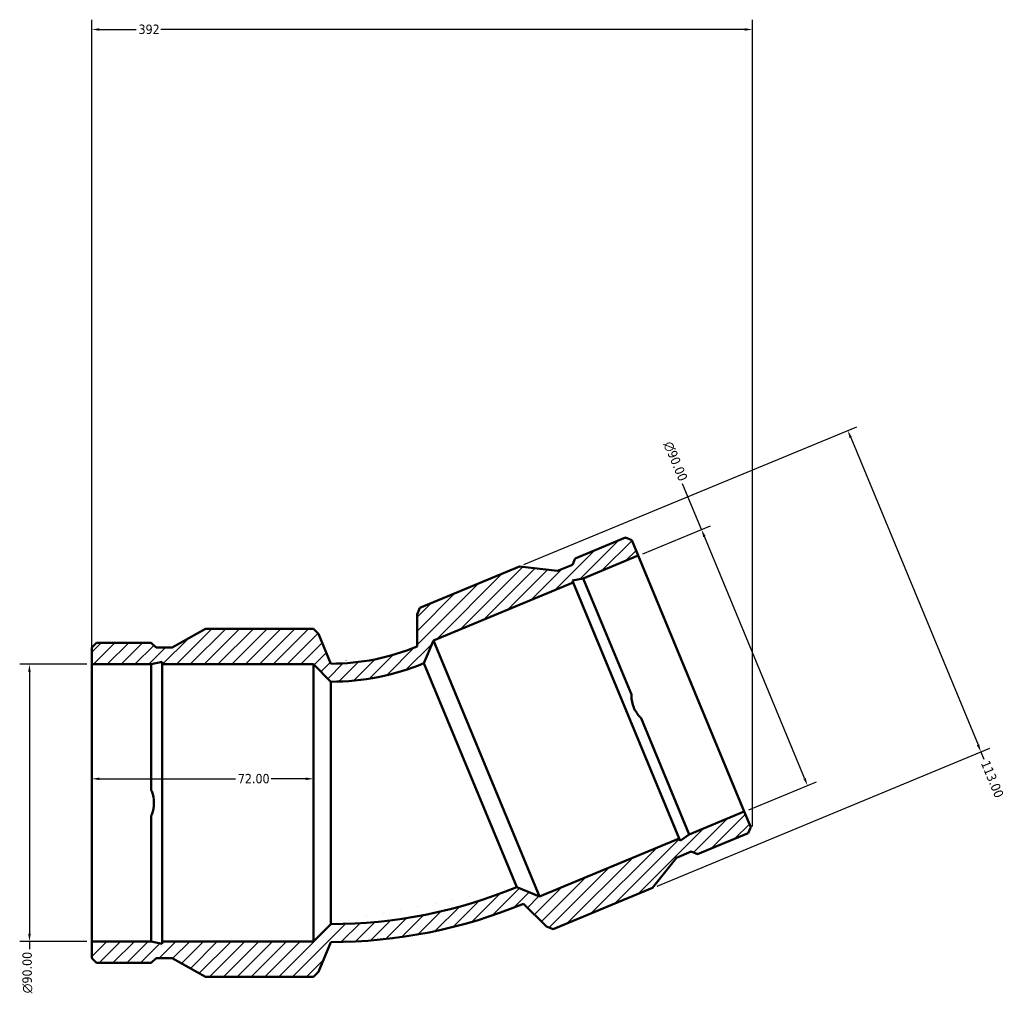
# Model space of a CAD drawing. Header units: millimetres. Extents: x -120 to 1092, y -109 to 980.
# Tile 2 of 5: x -120 to 199, y 663 to 980. Entities that reach past the tile are written whole.
import ezdxf

# ---------------------------------------------------------------- set-up
doc = ezdxf.new("R2010")
doc.units = ezdxf.units.MM
for name, color, linetype, lineweight in [('Dimension (ANSI)', 7, 'Continuous', 25), ('Hatch (ANSI)', 7, 'Continuous', 18), ('Visible (ANSI)', 7, 'Continuous', 50)]:
    doc.layers.add(name, color=color, linetype=linetype, lineweight=lineweight)
doc.styles.add('Note Text (ANSI)', font='tahoma.ttf')
doc.dimstyles.new('Default - mm (ANSI)', dxfattribs={"dimtxt": 3.048, "dimasz": 2.5, "dimexe": 3.175, "dimexo": 1.6002, "dimgap": 0.8, "dimtad": 0, "dimtoh": 1, "dimrnd": 1e-08, "dimzin": 4, "dimdsep": 46, "dimtxsty": 'Note Text (ANSI)', "dimcen": 0.09, "dimdle": 10, "dimclrd": 256, "dimclre": 256, "dimclrt": 256, "dimadec": 1, "dimazin": 1, "dimtfac": 1, "dimtofl": 0, "dimtmove": 0, "dimatfit": 3, "dimfxl": 1, "dimtolj": 1, "dimtzin": 4, "dimlwd": -1, "dimlwe": -1, "dimarcsym": 0})

# ---------------------------------------------------------------- blocks, each defined once
blk = doc.blocks.new('*D7')
at = {"layer": 'Defpoints', "color": 0, "transparency": 16777216}
for p in [(101.01, 813.98), (80.48, 805.48), (114.93, 722.33)]:
    blk.add_point(p, dxfattribs=at)
at = {"layer": 'Dimension (ANSI)', "transparency": 16777216}
for p, q in [((101.01, 813.98), (94.88, 828.79)), ((81.96, 806.09), (103.94, 815.19)), ((134.5, 733.14), (101.97, 811.67)), ((116.4, 722.94), (138.39, 732.04))]:
    blk.add_line(p, q, dxfattribs=at)
for points in [[(102.35, 811.83), (101.58, 811.51), (101.01, 813.98)], [(134.88, 733.3), (134.11, 732.98), (135.45, 730.83)]]:
    blk.add_solid(points, dxfattribs=at)
at = {"layer": 'Dimension (ANSI)', "transparency": 16777216, "insert": (91.5, 842.92), "char_height": 3.048, "attachment_point": 1, "rotation": 292.5, "style": 'Note Text (ANSI)'}
blk.add_mtext('\\A1;\\fAIGDT|b0|i0;\\H3.0480;\\ln\\fTahoma|b0|i0;\\H3.0480;90.00', dxfattribs=at)
blk = doc.blocks.new('*D8')
at = {"layer": 'Defpoints', "color": 0, "transparency": 16777216}
for p in [(41.9, 801.94), (191.78, 741.71), (85.14, 697.54)]:
    blk.add_point(p, dxfattribs=at)
at = {"layer": 'Dimension (ANSI)', "transparency": 16777216}
for p, q in [((43.37, 802.55), (151.47, 847.33)), ((149.5, 843.8), (190.83, 744.02)), ((86.62, 698.15), (194.72, 742.93)), ((191.78, 741.71), (192.74, 739.41))]:
    blk.add_line(p, q, dxfattribs=at)
for points in [[(149.88, 843.96), (149.11, 843.64), (148.54, 846.11)], [(191.21, 744.18), (190.44, 743.87), (191.78, 741.71)]]:
    blk.add_solid(points, dxfattribs=at)
at = {"layer": 'Dimension (ANSI)', "transparency": 16777216, "insert": (194.51, 739.27), "char_height": 3.048, "attachment_point": 1, "rotation": 292.5, "style": 'Note Text (ANSI)'}
blk.add_mtext('\\A1;113.00', dxfattribs=at)
blk = doc.blocks.new('*D9')
at = {"layer": 'Defpoints', "color": 0, "transparency": 16777216}
for p in [(-97, 770.17), (-117.22, 680.17), (-97, 680.17)]:
    blk.add_point(p, dxfattribs=at)
at = {"layer": 'Dimension (ANSI)', "transparency": 16777216}
for p, q in [((-98.6, 770.17), (-120.39, 770.17)), ((-117.22, 767.67), (-117.22, 682.67)), ((-98.6, 680.17), (-120.39, 680.17)), ((-117.22, 680.17), (-117.22, 677.67))]:
    blk.add_line(p, q, dxfattribs=at)
for points in [[(-117.63, 767.67), (-116.8, 767.67), (-117.22, 770.17)], [(-117.63, 682.67), (-116.8, 682.67), (-117.22, 680.17)]]:
    blk.add_solid(points, dxfattribs=at)
at = {"layer": 'Dimension (ANSI)', "transparency": 16777216, "insert": (-119.51, 663.33), "char_height": 3.048, "attachment_point": 1, "rotation": 90, "style": 'Note Text (ANSI)'}
blk.add_mtext('\\A1;\\fAIGDT|b0|i0;\\H3.0480;\\ln\\fTahoma|b0|i0;\\H3.0480;90.00', dxfattribs=at)
blk = doc.blocks.new('*D10')
at = {"layer": 'Defpoints', "color": 0, "transparency": 16777216}
for p in [(-25, 732.98), (-97, 725.17), (-25, 725.17)]:
    blk.add_point(p, dxfattribs=at)
at = {"layer": 'Dimension (ANSI)', "transparency": 16777216}
for p, q in [((-94.5, 732.98), (-50.33, 732.98)), ((-27.5, 732.98), (-38.67, 732.98))]:
    blk.add_line(p, q, dxfattribs=at)
for points in [[(-94.5, 733.4), (-94.5, 732.57), (-97, 732.98)], [(-27.5, 733.4), (-27.5, 732.57), (-25, 732.98)]]:
    blk.add_solid(points, dxfattribs=at)
at = {"layer": 'Dimension (ANSI)', "transparency": 16777216, "insert": (-49.53, 734.57), "char_height": 3.048, "attachment_point": 1, "style": 'Note Text (ANSI)'}
blk.add_mtext('\\A1;72.00', dxfattribs=at)
blk = doc.blocks.new('*D11')
at = {"layer": 'Defpoints', "color": 0, "transparency": 16777216}
for p in [(-97, 976.33), (-97, 770.17), (117.6, 715.88)]:
    blk.add_point(p, dxfattribs=at)
at = {"layer": 'Dimension (ANSI)', "transparency": 16777216}
for p, q in [((-97, 771.77), (-97, 979.51)), ((117.6, 717.48), (117.6, 979.51)), ((-94.5, 976.33), (-82.59, 976.33)), ((115.1, 976.33), (-74.51, 976.33))]:
    blk.add_line(p, q, dxfattribs=at)
for points in [[(-94.5, 976.75), (-94.5, 975.91), (-97, 976.33)], [(115.1, 976.75), (115.1, 975.91), (117.6, 976.33)]]:
    blk.add_solid(points, dxfattribs=at)
at = {"layer": 'Dimension (ANSI)', "transparency": 16777216, "insert": (-81.79, 977.92), "char_height": 3.048, "attachment_point": 1, "style": 'Note Text (ANSI)'}
blk.add_mtext('\\A1;392', dxfattribs=at)

msp = doc.modelspace()

# ---------------------------------------------------------------- hatches: boundary and pattern name
at = {"layer": 'Hatch (ANSI)'}
h = msp.add_hatch(dxfattribs=at)
h.set_pattern_fill('ANSI31', color=256, scale=25.4, style=0)
h.set_pattern_definition([(45, (0, 0), (-2.245064, 2.245064), [])])
edge = h.paths.add_edge_path()
edge.add_line((-97, 770.172), (-77.679, 770.172))
edge.add_line((-77.679, 770.172), (-74.153, 770.922))
edge.add_line((-74.153, 770.922), (-74.153, 770.172))
edge.add_line((-74.153, 770.172), (-25, 770.172))
edge.add_line((-25, 770.172), (-19.35, 764.522))
edge.add_ellipse((-19.35, 843.588), major_axis=(0, -79.065), ratio=1, start_angle=0, end_angle=22.5)
edge.add_line((10.907, 770.541), (13.965, 777.923))
edge.add_line((13.965, 777.923), (59.377, 796.733))
edge.add_line((59.377, 796.733), (59.09, 797.425))
edge.add_line((59.09, 797.425), (62.634, 798.082))
edge.add_line((62.634, 798.082), (80.484, 805.476))
edge.add_line((80.484, 805.476), (78.41, 810.484))
edge.add_line((78.41, 810.484), (76.372, 811.328))
edge.add_line((76.372, 811.328), (59.963, 804.531))
edge.add_line((59.963, 804.531), (59.119, 802.493))
edge.add_line((59.119, 802.493), (54.296, 800.496))
edge.add_line((54.296, 800.496), (41.896, 801.94))
edge.add_line((41.896, 801.94), (9.564, 788.547))
edge.add_line((9.564, 788.547), (8.668, 786.385))
edge.add_line((8.668, 786.385), (8.668, 775.945))
edge.add_ellipse((-19.35, 843.588), major_axis=(28.018, -67.642), ratio=1, start_angle=337.5, end_angle=360, ccw=False)
edge.add_line((-19.35, 770.372), (-23.345, 780.017))
edge.add_line((-23.345, 780.017), (-25, 781.672))
edge.add_line((-25, 781.672), (-59.996, 781.672))
edge.add_line((-59.996, 781.672), (-70.9, 775.593))
edge.add_line((-70.9, 775.593), (-76.12, 775.593))
edge.add_line((-76.12, 775.593), (-77.679, 777.152))
edge.add_line((-77.679, 777.152), (-95.441, 777.152))
edge.add_line((-95.441, 777.152), (-97, 775.593))
edge.add_line((-97, 775.593), (-97, 770.172))
edge = h.paths.add_edge_path()
edge.add_line((-77.679, 680.172), (-97, 680.172))
edge.add_line((-97, 680.172), (-97, 674.752))
edge.add_line((-97, 674.752), (-95.441, 673.192))
edge.add_line((-95.441, 673.192), (-77.679, 673.192))
edge.add_line((-77.679, 673.192), (-76.12, 674.752))
edge.add_line((-76.12, 674.752), (-70.9, 674.752))
edge.add_line((-70.9, 674.752), (-59.996, 668.672))
edge.add_line((-59.996, 668.672), (-25, 668.672))
edge.add_line((-25, 668.672), (-23.345, 670.327))
edge.add_line((-23.345, 670.327), (-19.35, 679.972))
edge.add_ellipse((-19.35, 843.588), major_axis=(0, -163.615), ratio=1, start_angle=0, end_angle=22.5)
edge.add_line((43.263, 692.427), (50.645, 685.045))
edge.add_line((50.645, 685.045), (52.807, 684.149))
edge.add_line((52.807, 684.149), (85.139, 697.541))
edge.add_line((85.139, 697.541), (92.887, 707.331))
edge.add_line((92.887, 707.331), (97.709, 709.328))
edge.add_line((97.709, 709.328), (99.747, 708.484))
edge.add_line((99.747, 708.484), (116.156, 715.281))
edge.add_line((116.156, 715.281), (117, 717.319))
edge.add_line((117, 717.319), (114.926, 722.327))
edge.add_line((114.926, 722.327), (97.076, 714.933))
edge.add_line((97.076, 714.933), (94.105, 712.891))
edge.add_line((94.105, 712.891), (93.818, 713.584))
edge.add_line((93.818, 713.584), (48.406, 694.774))
edge.add_line((48.406, 694.774), (41.024, 697.831))
edge.add_ellipse((-19.35, 843.588), major_axis=(60.374, -145.756), ratio=1, start_angle=337.5, end_angle=360, ccw=False)
edge.add_line((-19.35, 685.822), (-25, 680.172))
edge.add_line((-25, 680.172), (-74.153, 680.172))
edge.add_line((-74.153, 680.172), (-74.153, 679.423))
edge.add_line((-74.153, 679.423), (-77.679, 680.172))

# ---------------------------------------------------------------- linework, layer by layer
at = {"layer": 'Visible (ANSI)'}
for p, q in [((76.372, 811.328), (59.963, 804.531)), ((78.41, 810.484), (76.372, 811.328)), ((80.484, 805.476), (78.41, 810.484)), ((59.963, 804.531), (59.119, 802.493)), ((62.634, 798.082), (80.484, 805.476)), ((80.484, 805.476), (114.926, 722.327)), ((41.896, 801.94), (9.564, 788.547)), ((54.296, 800.496), (41.896, 801.94)), ((59.119, 802.493), (54.296, 800.496)), ((13.965, 777.923), (59.377, 796.733)), ((59.09, 797.425), (62.634, 798.082)), ((59.377, 796.733), (59.09, 797.425)), ((59.377, 796.733), (93.818, 713.584)), ((62.634, 798.082), (78.277, 760.317)), ((9.564, 788.547), (8.668, 786.385)), ((8.668, 786.385), (8.668, 775.945)), ((-59.996, 781.672), (-70.9, 775.593)), ((-25, 781.672), (-59.996, 781.672)), ((-23.345, 780.017), (-25, 781.672)), ((-95.441, 777.152), (-97, 775.593)), ((-77.679, 777.152), (-95.441, 777.152)), ((-76.12, 775.593), (-77.679, 777.152)), ((-19.35, 770.372), (-23.345, 780.017)), ((10.907, 770.541), (13.965, 777.923)), ((13.965, 777.923), (48.406, 694.774)), ((-97, 775.593), (-97, 770.172)), ((-70.9, 775.593), (-76.12, 775.593)), ((-77.679, 770.172), (-74.153, 770.922)), ((-74.153, 770.922), (-74.153, 770.172)), ((-97, 770.172), (-77.679, 770.172)), ((-97, 680.172), (-97, 770.172)), ((-77.679, 729.296), (-77.679, 770.172)), ((-74.153, 770.172), (-25, 770.172)), ((-74.153, 680.172), (-74.153, 770.172)), ((-25, 770.172), (-19.35, 764.522)), ((-25, 680.172), (-25, 770.172)), ((10.907, 770.541), (41.024, 697.831)), ((-19.35, 685.822), (-19.35, 764.522)), ((81.433, 752.698), (97.076, 714.933)), ((-77.679, 680.172), (-77.679, 721.049)), ((114.926, 722.327), (97.076, 714.933)), ((117, 717.319), (114.926, 722.327)), ((116.156, 715.281), (117, 717.319)), ((93.818, 713.584), (48.406, 694.774)), ((94.105, 712.891), (93.818, 713.584)), ((97.076, 714.933), (94.105, 712.891)), ((99.747, 708.484), (116.156, 715.281)), ((85.139, 697.541), (92.887, 707.331)), ((92.887, 707.331), (97.709, 709.328)), ((97.709, 709.328), (99.747, 708.484)), ((48.406, 694.774), (41.024, 697.831)), ((52.807, 684.149), (85.139, 697.541)), ((43.263, 692.427), (50.645, 685.045)), ((-19.35, 685.822), (-25, 680.172)), ((50.645, 685.045), (52.807, 684.149)), ((-77.679, 680.172), (-97, 680.172)), ((-97, 680.172), (-97, 674.752)), ((-74.153, 679.423), (-77.679, 680.172)), ((-25, 680.172), (-74.153, 680.172)), ((-74.153, 680.172), (-74.153, 679.423)), ((-23.345, 670.327), (-19.35, 679.972)), ((-97, 674.752), (-95.441, 673.192)), ((-77.679, 673.192), (-76.12, 674.752)), ((-76.12, 674.752), (-70.9, 674.752)), ((-70.9, 674.752), (-59.996, 668.672)), ((-95.441, 673.192), (-77.679, 673.192)), ((-59.996, 668.672), (-25, 668.672)), ((-25, 668.672), (-23.345, 670.327))]:
    msp.add_line(p, q, dxfattribs=at)
for radius in [73.215, 79.065, 157.765, 163.615]:
    msp.add_arc((-19.35, 843.588), radius, 270, 292.5, dxfattribs=at)
for points in [[(81.433, 752.698), (81.338, 752.787), (81.244, 752.877), (80.232, 753.9), (79.502, 755.023), (78.556, 757.308), (78.277, 758.618), (78.27, 760.057), (78.272, 760.187), (78.277, 760.317)], [(-77.679, 729.296), (-77.625, 729.177), (-77.574, 729.058), (-77.029, 727.726), (-76.785, 726.408), (-76.785, 723.936), (-77.029, 722.619), (-77.574, 721.286), (-77.625, 721.167), (-77.679, 721.049)]]:
    msp.add_open_spline(points, degree=3, knots=[4.04804371, 4.04804371, 4.04804371, 4.04804371, 4.08493179, 4.08493179, 4.45580456, 4.45580456, 4.82667733, 4.82667733, 4.86356542, 4.86356542, 4.86356542, 4.86356542], dxfattribs=at)

# ---------------------------------------------------------------- dimensions: what is measured, and where the dimension line sits
at = {"layer": 'Dimension (ANSI)'}
for base, p1, p2, angle, override, picture, middle in [((-97, 976.332), (117.597, 715.878), (-97, 770.172), 180, {"dimtoh": 0, "dimdec": 0, "dimlfac": 1.828027, "dimtp": 0, "dimtm": 0, "dimtdec": 2, "dimatfit": 1}, '*D11', (-78.548, 976.332)), ((191.784, 741.715), (41.896, 801.94), (85.139, 697.541), 112.5, {"dimtoh": 0, "dimdec": 2, "dimtp": 0, "dimtm": 0, "dimtdec": 2, "dimatfit": 2}, '*D8', (195.358, 733.086)), ((-25, 732.982), (-97, 725.172), (-25, 725.172), 180, {"dimtoh": 0, "dimdec": 2, "dimse1": 1, "dimse2": 1, "dimtp": 0, "dimtm": 0, "dimtdec": 2, "dimatfit": 1}, '*D10', (-44.5, 732.982))]:
    dim = msp.add_linear_dim(base=base, p1=p1, p2=p2, angle=angle, dimstyle='Default - mm (ANSI)', override=override, dxfattribs=at)
    dim.commit()
    dim.dimension.update_dxf_attribs({"geometry": picture, "text_midpoint": middle, "dimtype": 160})
for base, p1, p2, angle, picture, middle in [((101.01, 813.978), (114.926, 722.327), (80.484, 805.476), 292.5, '*D7', (91.977, 835.786)), ((-117.215, 680.172), (-97, 770.172), (-97, 680.172), 90, '*D9', (-117.215, 670.099))]:
    dim = msp.add_linear_dim(base=base, p1=p1, p2=p2, angle=angle, text='\\fAIGDT|b0|i0;\\H3.0480;\\ln\\fTahoma|b0|i0;\\H3.0480;<>', dimstyle='Default - mm (ANSI)', override={"dimtoh": 0, "dimdec": 2, "dimtp": 0, "dimtm": 0, "dimtdec": 2, "dimatfit": 2}, dxfattribs=at)
    dim.commit()
    dim.dimension.update_dxf_attribs({"geometry": picture, "text_midpoint": middle, "dimtype": 160})

doc.saveas('drawing.dxf')
